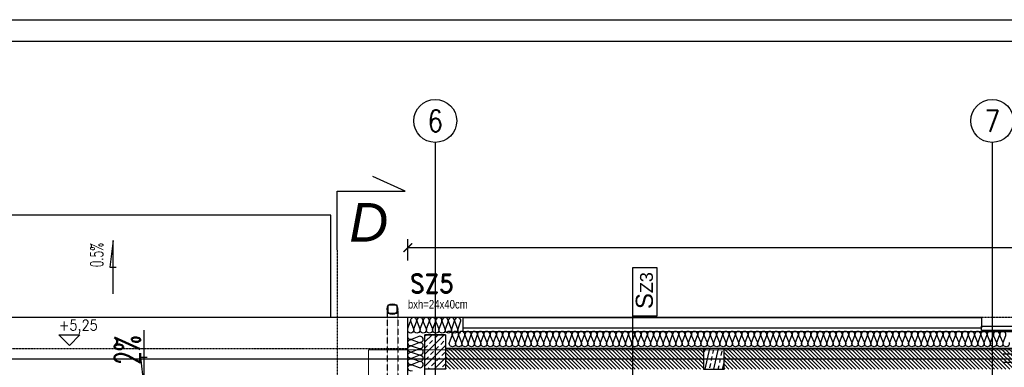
# Model space of a CAD drawing. Header units: millimetres. Extents: x 69081 to 158617, y -37521 to -9534.
# Tile 201 of 256: x 112698 to 113847, y -18659 to -18253. Entities that reach past the tile are written whole.
import ezdxf
from ezdxf.enums import TextEntityAlignment as Align

# ---------------------------------------------------------------- set-up
doc = ezdxf.new("R2010")
doc.units = ezdxf.units.MM
for name, pattern in [('DO', [0.8, 0.6, -0.1, 0, -0.1]), ('DP', [0.5, 0.3, -0.2]), ('HIDDEN', [0.375, 0.25, -0.125])]:
    doc.linetypes.add(name, pattern=pattern)
for name, color, linetype in [('0_oświetlenie', 7, 'Continuous'), ('A-----SZ', 8, 'Continuous'), ('A-BUD-MA-MATERIALY', 8, 'Continuous'), ('A-OSI', 8, 'DO'), ('A-SCI', 7, 'Continuous'), ('BA_kot', 7, 'Continuous'), ('BA_okp', 2, 'Continuous'), ('BA_okw', 1, 'DP'), ('BA_TXG', 3, 'Continuous'), ('BA_WIC', 1, 'Continuous'), ('BI_sym', 7, 'Continuous'), ('BI_szr', 8, 'Continuous'), ('BZ_WIC', 1, 'Continuous'), ('JS_DACH', 3, 'Continuous'), ('JS_OLKA KONSTR', 231, 'Continuous'), ('JS_PODCIĄGI', 1, 'DP'), ('Nadproża', 5, 'DO'), ('R-----OP', 1, 'Continuous'), ('R-----WY', 1, 'Continuous'), ('ramka', 1, 'Continuous'), ('słupy', 1, 'Continuous')]:
    doc.layers.add(name, color=color, linetype=linetype)
doc.layers.add('OPIS', color=7, linetype='Continuous', lineweight=25)
doc.layers.get('R-----WY').off()
doc.styles.add('Arial', font='l_10646.ttf')
doc.styles.add('BIKTBG', font='romand.shx', dxfattribs={"width": 0.9})
doc.styles.add('ROMANS', font='romans.shx', dxfattribs={"height": 1})
doc.styles.add('SŁAWKA', font='simplex.shx', dxfattribs={"height": 12.5})
doc.styles.add('WYM--ROMANSSHX-08', font='ROMANS.SHX', dxfattribs={"width": 0.8})
doc.dimstyles.new('ROMANSSHX-K5002508105012', dxfattribs={"dimscale": 50, "dimtxt": 0.22, "dimasz": 0.2, "dimexe": 0.2, "dimexo": 0.5, "dimgap": 0.09, "dimtad": 1, "dimdec": 3, "dimrnd": 0.5, "dimdsep": 46, "dimtxsty": 'WYM--ROMANSSHX-08', "dimblk1": 'ARCHTICK', "dimblk2": 'ARCHTICK', "dimsah": 1, "dimcen": 0.1, "dimclrd": 1, "dimclre": 1, "dimclrt": 2, "dimadec": 0, "dimazin": 0, "dimtfac": 1, "dimtdec": 3, "dimtix": 1, "dimtmove": 2, "dimatfit": 3, "dimfxl": 0.5, "dimfxlon": 1, "dimtolj": 1, "dimarcsym": 0})

# ---------------------------------------------------------------- blocks, each defined once
blk = doc.blocks.new('EKOT1')
blk.add_lwpolyline([(-35, 35), (35, 35), (0, 0)], close=True)
at = {"style": 'ROMANS', "width": 0.9}
blk.add_attdef('POZIOM', (-35, 49.6), '', height=35, dxfattribs=at)
blk = doc.blocks.new('enr')
blk.add_circle((0, 0), 0.5)
at = {"style": 'ROMANS', "width": 0.85}
blk.add_attdef('NR', text='', height=0.5, dxfattribs=at).set_placement((0, 0), align=Align.MIDDLE_CENTER)
blk = doc.blocks.new('osie')
at = {"layer": 'A-OSI'}
for p, q in [((19098.6, -41234.9), (19098.6, -42813)), ((19748.6, -41234.9), (19748.6, -43485.4)), ((16633.4, -41487.4), (20818.3, -41487.4))]:
    blk.add_line(p, q, dxfattribs=at)
at = {"layer": 'BI_sym', "xscale": 50, "yscale": 50, "zscale": 50}
for p, values in [((19098.6, -41209.9), {'NR': '6'}), ((19748.6, -41209.9), {'NR': '7'})]:
    blk.add_blockref('enr', p, dxfattribs=at).add_auto_attribs(values)
blk = doc.blocks.new('_ARCHTICK')
at = {"color": 0, "linetype": 'ByBlock', "const_width": 0.15}
blk.add_lwpolyline([(-0.5, -0.5), (0.5, 0.5)], dxfattribs=at)
blk = doc.blocks.new('*D3051')
at = {"layer": 'A-SCI', "color": 1, "lineweight": -2, "transparency": 16777216}
for p, q in [((113151.1, -18533.9), (113151.1, -18508.9)), ((114690.1, -18533.9), (114690.1, -18508.9)), ((113151.1, -18518.9), (114690.1, -18518.9))]:
    blk.add_line(p, q, dxfattribs=at)
at = {"layer": 'Defpoints', "color": 0, "lineweight": 5, "transparency": 16777216}
for p in [(114690.1, -18518.9), (114690.1, -18580.6), (113151.1, -18600.6)]:
    blk.add_point(p, dxfattribs=at)
at = {"layer": 'A-SCI', "color": 1, "lineweight": -2, "transparency": 16777216, "xscale": 10, "yscale": 10, "zscale": 10, "rotation": 180}
blk.add_blockref('_ARCHTICK', (113151.1, -18518.9), dxfattribs=at)
at = {"layer": 'A-SCI', "color": 1, "lineweight": -2, "transparency": 16777216, "xscale": 10, "yscale": 10, "zscale": 10}
blk.add_blockref('_ARCHTICK', (114690.1, -18518.9), dxfattribs=at)
at = {"layer": 'A-SCI', "color": 2, "transparency": 16777216, "insert": (113920.6, -18508.9), "char_height": 11, "attachment_point": 5, "style": 'WYM--ROMANSSHX-08'}
blk.add_mtext('\\A1;1539', dxfattribs=at)
blk = doc.blocks.new('A$C04435ce7')
at = {"layer": 'BI_szr'}
h = blk.add_hatch(dxfattribs=at)
h.set_pattern_fill('BIK_ZELBET', color=256, scale=5, style=0)
h.set_pattern_definition([(45, (3974.092, -13331.315), (-7.071068, 7.071068), []), (45, (3981.163, -13331.315), (-7.071068, 7.071068), [5, -3.5])])
h.paths.add_polyline_path([(2487.1, 2694.4), (2511.1, 2694.4), (2511.1, 2654.4), (2487.1, 2654.4)])
h = blk.add_hatch(dxfattribs=at)
h.set_pattern_fill('BIK_ZELBET', color=256, scale=5, angle=32, style=0)
h.set_pattern_definition([(77, (2830.602, 2673.061), (-9.7437, 2.2495), []), (77, (2836.599, 2676.808), (-9.7437, 2.2495), [5, -3.5])])
h.paths.add_polyline_path([(2812.1, 2654.4), (2836.1, 2654.4), (2836.1, 2678.4), (2812.1, 2678.4)])
at = {"layer": 'Nadproża', "ltscale": 0.75}
for p, q in [((3311.6, 2671.7), (3161.6, 2671.7)), ((3311.6, 2662.2), (3161.6, 2662.2))]:
    blk.add_line(p, q, dxfattribs=at)
at = {"layer": 'słupy', "color": 4}
for points in [[(2487.1, 2694.4), (2511.1, 2694.4), (2511.1, 2654.4), (2487.1, 2654.4)], [(2812.1, 2654.4), (2836.1, 2654.4), (2836.1, 2678.4), (2812.1, 2678.4)]]:
    blk.add_lwpolyline(points, close=True, dxfattribs=at)
at = {"layer": 'BA_TXG', "style": 'BIKTBG', "width": 0.9}
blk.add_text('SZ5', height=22, rotation=0, dxfattribs=at).set_placement((2495.1, 2743), align=Align.CENTER)
at = {"layer": 'OPIS', "insert": (2537, 2735), "char_height": 10, "width": 174.366, "attachment_point": 3, "style": 'WYM--ROMANSSHX-08'}
blk.add_mtext('{\\fArial|b0|i0|c238|p34;bxh=24x40cm}', dxfattribs=at)
blk = doc.blocks.new('PRZEKROJE')
at = {"layer": 'R-----OP', "color": 4}
for p, q in [((19888.7, -32448.3), (19851, -32431)), ((19809.2, -32516.5), (19809.2, -32448.3)), ((19809.2, -32448.3), (19888.7, -32448.3))]:
    blk.add_line(p, q, dxfattribs=at)
at = {"layer": 'R-----OP', "color": 121, "linetype": 'DP'}
blk.add_line((19809.2, -32516.5), (19809.2, -34819.4), dxfattribs=at)
at = {"layer": 'R-----OP', "insert": (19886.4, -32484.6), "char_height": 45, "width": 62.982, "attachment_point": 6, "style": 'SŁAWKA'}
blk.add_mtext('\\pxql;{\\fArial|b0|i1|c238|p34;D}', dxfattribs=at)
blk = doc.blocks.new('*U2991')
for points in [[(0, 0), (0, 837), (900, 837), (900, 0)], [(30, 5), (30, 832), (895, 832), (895, 5)]]:
    blk.add_lwpolyline(points, close=True)

msp = doc.modelspace()

# ---------------------------------------------------------------- hatches: boundary and pattern name
at = {"layer": 'A-----SZ'}
h = msp.add_hatch(dxfattribs=at)
h.set_pattern_fill('ANSI31', color=256, angle=270.0000002)
h.set_pattern_definition([(315, (133450.083, 11015.9974), (2.24506402, 2.24506404), [])])
h.paths.add_polyline_path([(113496.1814, -18636.5849), (113496.1814, -18660.5849), (113195.1814, -18660.5849), (113195.1814, -18636.5849)])
h = msp.add_hatch(dxfattribs=at)
h.set_pattern_fill('ANSI31', color=256, angle=270.0000002)
h.set_pattern_definition([(315, (133775.083, 11015.9974), (2.24506402, 2.24506404), [])])
h.paths.add_polyline_path([(113860.6814, -18636.5849), (113860.6814, -18660.5849), (113520.1814, -18660.5849), (113520.1814, -18636.5849)])

# ---------------------------------------------------------------- linework, layer by layer
at = {"layer": '0_oświetlenie', "color": 7, "lineweight": 5, "elevation": 1}
msp.add_lwpolyline([(111353.9326, -21359.284), (114660.1136, -21359.284), (114644.1136, -18638.284), (113105.1136, -18638.284), (113105.1136, -19854.284), (112602.3789, -19854.284), (112319.9319, -18630.8715), (110820.3763, -18977.0712), (111353.9326, -21359.284)], dxfattribs=at)
at = {"layer": 'A-BUD-MA-MATERIALY'}
for points in [[(113213.1415, -18618.5943, -0.523508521), (113209.7031, -18613.6352), (113212.7298, -18605.5526, 1.472588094), (113205.9056, -18605.685), (113209.1842, -18613.5028, -1.472588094), (113202.3599, -18613.6352), (113205.3867, -18605.5526, 1.472588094), (113198.5624, -18605.685), (113201.841, -18613.5028, -1.472588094), (113195.0168, -18613.6352), (113198.0435, -18605.5526, 1.472588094), (113191.2192, -18605.685), (113194.4979, -18613.5028, -1.472588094), (113187.6736, -18613.6352), (113190.7004, -18605.5526, 1.472588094), (113183.8761, -18605.685), (113187.1547, -18613.5028, -1.472588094), (113180.3305, -18613.6352), (113183.3572, -18605.5526, 1.472588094), (113176.5329, -18605.685), (113179.8116, -18613.5028, -1.472588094), (113172.9873, -18613.6352), (113176.0141, -18605.5526, 1.472588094), (113169.1898, -18605.685), (113172.4684, -18613.5028, -1.472588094), (113165.6442, -18613.6352), (113168.6709, -18605.5526, 1.472588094), (113161.8466, -18605.685), (113165.1253, -18613.5028, -1.472588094), (113158.301, -18613.6352), (113161.3278, -18605.5526, 1.472588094), (113154.5035, -18605.685), (113157.7821, -18613.5028, -0.9629424), (113151.1271, -18616.5941, -0.9629424)], [(113151.1415, -18613.1449), (113153.9846, -18605.5526, 0.089818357), (113154.2178, -18604.265)], [(113156.2323, -18662.6245, -1.472588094), (113156.1, -18655.8003), (113164.1825, -18658.827, 1.472588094), (113164.0502, -18652.0027), (113156.2323, -18655.2814, -1.472588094), (113156.1, -18648.4571), (113164.1825, -18651.4838, 1.472588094), (113164.0502, -18644.6596), (113156.2323, -18647.9382, -1.472588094), (113156.1, -18641.114), (113164.1825, -18644.1407, 1.472588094), (113164.0502, -18637.3164), (113156.2323, -18640.5951, -1.472588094), (113156.1, -18633.7708), (113164.1825, -18636.7975, 1.472588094), (113164.0502, -18629.9733), (113156.2323, -18633.2519, -1.472588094), (113156.1, -18626.4277), (113164.1825, -18629.4544, 1.472588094), (113164.0502, -18622.6301), (113156.2323, -18625.9088, -0.551679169), (113151.1451, -18622.3444)], [(113350.0752, -18634.5943, -0.523508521), (113346.6368, -18629.6352), (113349.6635, -18621.5526, 1.472588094), (113342.8393, -18621.685), (113346.1179, -18629.5028, -1.472588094), (113339.2936, -18629.6352), (113342.3204, -18621.5526, 1.472588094), (113335.4961, -18621.685), (113338.7748, -18629.5028, -1.472588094), (113331.9505, -18629.6352), (113334.9772, -18621.5526, 1.472588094), (113328.153, -18621.685), (113331.4316, -18629.5028, -1.472588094), (113324.6073, -18629.6352), (113327.6341, -18621.5526, 1.472588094), (113320.8098, -18621.685), (113324.0885, -18629.5028, -1.472588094), (113317.2642, -18629.6352), (113320.2909, -18621.5526, 1.472588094), (113313.4667, -18621.685), (113316.7453, -18629.5028, -1.472588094), (113309.921, -18629.6352), (113312.9478, -18621.5526, 1.472588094), (113306.1235, -18621.685), (113309.4022, -18629.5028, -1.472588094), (113302.5779, -18629.6352), (113305.6046, -18621.5526, 1.472588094), (113298.7804, -18621.685), (113302.059, -18629.5028, -1.472588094), (113295.2347, -18629.6352), (113298.2615, -18621.5526, 1.472588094), (113291.4372, -18621.685), (113294.7159, -18629.5028, -1.472588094), (113287.8916, -18629.6352), (113290.9183, -18621.5526, 1.472588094), (113284.0941, -18621.685), (113287.3727, -18629.5028, -1.472588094), (113280.5484, -18629.6352), (113283.5752, -18621.5526, 1.472588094), (113276.7509, -18621.685), (113280.0296, -18629.5028, -1.472588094), (113273.2053, -18629.6352), (113276.232, -18621.5526, 1.472588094), (113269.4078, -18621.685), (113272.6864, -18629.5028, -1.472588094), (113265.8621, -18629.6352), (113268.8889, -18621.5526, 1.472588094), (113262.0646, -18621.685), (113265.3432, -18629.5028, -1.472588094), (113258.519, -18629.6352), (113261.5457, -18621.5526, 1.472588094), (113254.7214, -18621.685), (113258.0001, -18629.5028, -1.472588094), (113251.1758, -18629.6352), (113254.2026, -18621.5526, 1.472588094), (113247.3783, -18621.685), (113250.6569, -18629.5028, -1.472588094), (113243.8327, -18629.6352), (113246.8594, -18621.5526, 1.472588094), (113240.0351, -18621.685), (113243.3138, -18629.5028, -1.472588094), (113236.4895, -18629.6352), (113239.5163, -18621.5526, 1.472588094), (113232.692, -18621.685), (113235.9706, -18629.5028, -1.472588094), (113229.1464, -18629.6352), (113232.1731, -18621.5526, 1.472588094), (113225.3488, -18621.685), (113228.6275, -18629.5028, -1.472588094), (113221.8032, -18629.6352), (113224.83, -18621.5526, 1.472588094), (113218.0057, -18621.685), (113221.2843, -18629.5028, -1.472588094), (113214.4601, -18629.6352), (113217.4868, -18621.5526, 1.472588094), (113210.6625, -18621.685), (113213.9412, -18629.5028, -1.472588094), (113207.1169, -18629.6352), (113210.1437, -18621.5526, 1.472588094), (113203.3194, -18621.685), (113206.598, -18629.5028, -1.472588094), (113199.7738, -18629.6352), (113202.8005, -18621.5526, 0.768789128), (113197.0178, -18617.4393, 0.768789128)], [(113416.1636, -18634.5943, -0.523508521), (113412.7252, -18629.6352), (113415.7519, -18621.5526, 1.472588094), (113408.9276, -18621.685), (113412.2063, -18629.5028, -1.472588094), (113405.382, -18629.6352), (113408.4088, -18621.5526, 1.472588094), (113401.5845, -18621.685), (113404.8631, -18629.5028, -1.472588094), (113398.0389, -18629.6352), (113401.0656, -18621.5526, 1.472588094), (113394.2413, -18621.685), (113397.52, -18629.5028, -1.472588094), (113390.6957, -18629.6352), (113393.7224, -18621.5526, 1.472588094), (113386.8982, -18621.685), (113390.1768, -18629.5028, -1.472588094), (113383.3526, -18629.6352), (113386.3793, -18621.5526, 1.472588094), (113379.555, -18621.685), (113382.8337, -18629.5028, -1.472588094), (113376.0094, -18629.6352), (113379.0361, -18621.5526, 1.472588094), (113372.2119, -18621.685), (113375.4905, -18629.5028, -1.472588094), (113368.6663, -18629.6352), (113371.693, -18621.5526, 1.472588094), (113364.8687, -18621.685), (113368.1474, -18629.5028, -1.472588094), (113361.3231, -18629.6352), (113364.3498, -18621.5526, 1.472588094), (113357.5256, -18621.685), (113360.8042, -18629.5028, -1.472588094), (113353.9799, -18629.6352), (113357.0067, -18621.5526, 1.472588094), (113350.1824, -18621.685), (113353.4611, -18629.5028, -1.472588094), (113346.6368, -18629.6352), (113349.6635, -18621.5526, 1.472588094), (113342.8393, -18621.685), (113346.1179, -18629.5028, -1.472588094), (113339.2936, -18629.6352), (113342.3204, -18621.5526, 1.472588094), (113335.4961, -18621.685), (113338.7748, -18629.5028, -1.472588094), (113331.9505, -18629.6352), (113334.9772, -18621.5526, 1.472588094), (113328.153, -18621.685), (113331.4316, -18629.5028, -1.472588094), (113324.6073, -18629.6352), (113327.6341, -18621.5526, 1.472588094), (113320.8098, -18621.685), (113324.0885, -18629.5028, -1.472588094), (113317.2642, -18629.6352), (113320.2909, -18621.5526, 1.472588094), (113313.4667, -18621.685), (113316.7453, -18629.5028, -1.472588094), (113309.921, -18629.6352), (113312.9478, -18621.5526, 1.472588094), (113306.1235, -18621.685), (113309.4022, -18629.5028, -1.472588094), (113302.5779, -18629.6352), (113305.6046, -18621.5526, 1.472588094), (113298.7804, -18621.685), (113302.059, -18629.5028, -1.472588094), (113295.2347, -18629.6352), (113298.2615, -18621.5526, 1.472588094), (113291.4372, -18621.685), (113294.7159, -18629.5028, -1.472588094), (113287.8916, -18629.6352), (113290.9183, -18621.5526, 1.472588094), (113284.0941, -18621.685), (113287.3727, -18629.5028, -1.472588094), (113280.5484, -18629.6352), (113283.5752, -18621.5526, 1.472588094), (113276.7509, -18621.685), (113280.0296, -18629.5028, -1.472588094), (113273.2053, -18629.6352), (113276.232, -18621.5526, 1.472588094), (113269.4078, -18621.685), (113272.6864, -18629.5028, -1.472588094), (113265.8621, -18629.6352), (113268.8889, -18621.5526, 0.768789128), (113263.1061, -18617.4393, 0.768789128)], [(113563.0266, -18634.5943, -0.523508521), (113559.5882, -18629.6352), (113562.6149, -18621.5526, 1.472588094), (113555.7907, -18621.685), (113559.0693, -18629.5028, -1.472588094), (113552.245, -18629.6352), (113555.2718, -18621.5526, 1.472588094), (113548.4475, -18621.685), (113551.7262, -18629.5028, -1.472588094), (113544.9019, -18629.6352), (113547.9286, -18621.5526, 1.472588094), (113541.1044, -18621.685), (113544.383, -18629.5028, -1.472588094), (113537.5587, -18629.6352), (113540.5855, -18621.5526, 1.472588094), (113533.7612, -18621.685), (113537.0399, -18629.5028, -1.472588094), (113530.2156, -18629.6352), (113533.2423, -18621.5526, 1.472588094), (113526.4181, -18621.685), (113529.6967, -18629.5028, -1.472588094), (113522.8724, -18629.6352), (113525.8992, -18621.5526, 1.472588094), (113519.0749, -18621.685), (113522.3536, -18629.5028, -1.472588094), (113515.5293, -18629.6352), (113518.556, -18621.5526, 1.472588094), (113511.7318, -18621.685), (113515.0104, -18629.5028, -1.472588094), (113508.1861, -18629.6352), (113511.2129, -18621.5526, 1.472588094), (113504.3886, -18621.685), (113507.6673, -18629.5028, -1.472588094), (113500.843, -18629.6352), (113503.8697, -18621.5526, 1.472588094), (113497.0455, -18621.685), (113500.3241, -18629.5028, -1.472588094), (113493.4998, -18629.6352), (113496.5266, -18621.5526, 1.472588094), (113489.7023, -18621.685), (113492.981, -18629.5028, -1.472588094), (113486.1567, -18629.6352), (113489.1834, -18621.5526, 1.472588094), (113482.3592, -18621.685), (113485.6378, -18629.5028, -1.472588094), (113478.8135, -18629.6352), (113481.8403, -18621.5526, 1.472588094), (113475.016, -18621.685), (113478.2946, -18629.5028, -1.472588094), (113471.4704, -18629.6352), (113474.4971, -18621.5526, 1.472588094), (113467.6728, -18621.685), (113470.9515, -18629.5028, -1.472588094), (113464.1272, -18629.6352), (113467.154, -18621.5526, 1.472588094), (113460.3297, -18621.685), (113463.6083, -18629.5028, -1.472588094), (113456.7841, -18629.6352), (113459.8108, -18621.5526, 1.472588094), (113452.9865, -18621.685), (113456.2652, -18629.5028, -1.472588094), (113449.4409, -18629.6352), (113452.4677, -18621.5526, 1.472588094), (113445.6434, -18621.685), (113448.922, -18629.5028, -1.472588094), (113442.0978, -18629.6352), (113445.1245, -18621.5526, 1.472588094), (113438.3002, -18621.685), (113441.5789, -18629.5028, -1.472588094), (113434.7546, -18629.6352), (113437.7814, -18621.5526, 1.472588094), (113430.9571, -18621.685), (113434.2357, -18629.5028, -1.472588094), (113427.4115, -18629.6352), (113430.4382, -18621.5526, 1.472588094), (113423.6139, -18621.685), (113426.8926, -18629.5028, -1.472588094), (113420.0683, -18629.6352), (113423.0951, -18621.5526, 1.472588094), (113416.2708, -18621.685), (113419.5494, -18629.5028, -1.472588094), (113412.7252, -18629.6352), (113415.7519, -18621.5526, 0.768789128), (113409.9692, -18617.4393, 0.768789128)], [(113709.8896, -18634.5943, -0.523508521), (113706.4512, -18629.6352), (113709.478, -18621.5526, 1.472588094), (113702.6537, -18621.685), (113705.9324, -18629.5028, -1.472588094), (113699.1081, -18629.6352), (113702.1348, -18621.5526, 1.472588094), (113695.3106, -18621.685), (113698.5892, -18629.5028, -1.472588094), (113691.7649, -18629.6352), (113694.7917, -18621.5526, 1.472588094), (113687.9674, -18621.685), (113691.246, -18629.5028, -1.472588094), (113684.4218, -18629.6352), (113687.4485, -18621.5526, 1.472588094), (113680.6242, -18621.685), (113683.9029, -18629.5028, -1.472588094), (113677.0786, -18629.6352), (113680.1054, -18621.5526, 1.472588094), (113673.2811, -18621.685), (113676.5597, -18629.5028, -1.472588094), (113669.7355, -18629.6352), (113672.7622, -18621.5526, 1.472588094), (113665.9379, -18621.685), (113669.2166, -18629.5028, -1.472588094), (113662.3923, -18629.6352), (113665.4191, -18621.5526, 1.472588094), (113658.5948, -18621.685), (113661.8734, -18629.5028, -1.472588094), (113655.0492, -18629.6352), (113658.0759, -18621.5526, 1.472588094), (113651.2516, -18621.685), (113654.5303, -18629.5028, -1.472588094), (113647.706, -18629.6352), (113650.7328, -18621.5526, 1.472588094), (113643.9085, -18621.685), (113647.1871, -18629.5028, -1.472588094), (113640.3629, -18629.6352), (113643.3896, -18621.5526, 1.472588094), (113636.5653, -18621.685), (113639.844, -18629.5028, -1.472588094), (113633.0197, -18629.6352), (113636.0465, -18621.5526, 1.472588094), (113629.2222, -18621.685), (113632.5008, -18629.5028, -1.472588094), (113625.6766, -18629.6352), (113628.7033, -18621.5526, 1.472588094), (113621.879, -18621.685), (113625.1577, -18629.5028, -1.472588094), (113618.3334, -18629.6352), (113621.3602, -18621.5526, 1.472588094), (113614.5359, -18621.685), (113617.8145, -18629.5028, -1.472588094), (113610.9903, -18629.6352), (113614.017, -18621.5526, 1.472588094), (113607.1927, -18621.685), (113610.4714, -18629.5028, -1.472588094), (113603.6471, -18629.6352), (113606.6738, -18621.5526, 1.472588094), (113599.8496, -18621.685), (113603.1282, -18629.5028, -1.472588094), (113596.304, -18629.6352), (113599.3307, -18621.5526, 1.472588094), (113592.5064, -18621.685), (113595.7851, -18629.5028, -1.472588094), (113588.9608, -18629.6352), (113591.9875, -18621.5526, 1.472588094), (113585.1633, -18621.685), (113588.4419, -18629.5028, -1.472588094), (113581.6177, -18629.6352), (113584.6444, -18621.5526, 1.472588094), (113577.8201, -18621.685), (113581.0988, -18629.5028, -1.472588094), (113574.2745, -18629.6352), (113577.3012, -18621.5526, 1.472588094), (113570.477, -18621.685), (113573.7556, -18629.5028, -1.472588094), (113566.9314, -18629.6352), (113569.9581, -18621.5526, 1.472588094), (113563.1338, -18621.685), (113566.4125, -18629.5028, -1.472588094), (113559.5882, -18629.6352), (113562.6149, -18621.5526, 0.768789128), (113556.8322, -18617.4393, 0.768789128)], [(113852.7954, -18629.5028, -1.472588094), (113845.9711, -18629.6352), (113848.9979, -18621.5526, 1.472588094), (113842.1736, -18621.685), (113845.4522, -18629.5028, -1.472588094), (113838.628, -18629.6352), (113841.6547, -18621.5526, 1.472588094), (113834.8304, -18621.685), (113838.1091, -18629.5028, -1.472588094), (113831.2848, -18629.6352), (113834.3116, -18621.5526, 1.472588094), (113827.4873, -18621.685), (113830.7659, -18629.5028, -1.472588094), (113823.9417, -18629.6352), (113826.9684, -18621.5526, 1.472588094), (113820.1441, -18621.685), (113823.4228, -18629.5028, -1.472588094), (113816.5985, -18629.6352), (113819.6253, -18621.5526, 1.472588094), (113812.801, -18621.685), (113816.0796, -18629.5028, -1.472588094), (113809.2554, -18629.6352), (113812.2821, -18621.5526, 1.472588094), (113805.4578, -18621.685), (113808.7365, -18629.5028, -1.472588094), (113801.9122, -18629.6352), (113804.9389, -18621.5526, 1.472588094), (113798.1147, -18621.685), (113801.3933, -18629.5028, -1.472588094), (113794.5691, -18629.6352), (113797.5958, -18621.5526, 1.472588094), (113790.7715, -18621.685), (113794.0502, -18629.5028, -1.472588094), (113787.2259, -18629.6352), (113790.2526, -18621.5526, 1.472588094), (113783.4284, -18621.685), (113786.707, -18629.5028, -1.472588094), (113779.8828, -18629.6352), (113782.9095, -18621.5526, 1.472588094), (113776.0852, -18621.685), (113779.3639, -18629.5028, -1.472588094), (113772.5396, -18629.6352), (113775.5663, -18621.5526, 1.472588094), (113768.7421, -18621.685), (113772.0207, -18629.5028, -1.472588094), (113765.1964, -18629.6352), (113768.2232, -18621.5526, 1.472588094), (113761.3989, -18621.685), (113764.6776, -18629.5028, -1.472588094), (113757.8533, -18629.6352), (113760.88, -18621.5526, 1.472588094), (113754.0558, -18621.685), (113757.3344, -18629.5028, -1.472588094), (113750.5101, -18629.6352), (113753.5369, -18621.5526, 1.472588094), (113746.7126, -18621.685), (113749.9913, -18629.5028, -1.472588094), (113743.167, -18629.6352), (113746.1937, -18621.5526, 1.472588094), (113739.3695, -18621.685), (113742.6481, -18629.5028, -1.472588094), (113735.8238, -18629.6352), (113738.8506, -18621.5526, 1.472588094), (113732.0263, -18621.685), (113735.305, -18629.5028, -1.472588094), (113728.4807, -18629.6352), (113731.5074, -18621.5526, 1.472588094), (113724.6832, -18621.685), (113727.9618, -18629.5028, -1.472588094), (113721.1375, -18629.6352), (113724.1643, -18621.5526, 1.472588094), (113717.34, -18621.685), (113720.6187, -18629.5028, -1.472588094), (113713.7944, -18629.6352), (113716.8211, -18621.5526, 1.472588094), (113709.9969, -18621.685), (113713.2755, -18629.5028, -1.472588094), (113706.4512, -18629.6352), (113709.478, -18621.5526, 0.768789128), (113703.6952, -18617.4393, 0.768789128)]]:
    msp.add_lwpolyline(points, format="xyb", dxfattribs=at)
at = {"layer": 'A-SCI', "color": 4}
for p, q in [((113215.1415, -18600.5941), (113151.1415, -18600.5941)), ((113215.1415, -18600.5941), (113820.6415, -18600.5941)), ((113195.1415, -18620.5941), (113171.1415, -18620.5941)), ((113195.1415, -18620.5941), (113195.1415, -18636.5941)), ((113215.1415, -18616.5941), (113862.6415, -18616.5941)), ((113860.6415, -18636.5941), (113195.1415, -18636.5941))]:
    msp.add_line(p, q, dxfattribs=at)
at = {"layer": 'A-SCI', "color": 1}
msp.add_line((114626.1415, -18615.5941), (113821.1415, -18615.5941), dxfattribs=at)
at = {"layer": 'A-SCI', "color": 4}
for points in [[(113163.1415, -18746.9817), (113163.1415, -18748.9817), (113151.1415, -18748.9817), (113151.1415, -18600.5941)], [(113215.1415, -18600.5941), (113215.1415, -18616.5941)], [(113215.1415, -18612.5941), (113821.1415, -18612.5941), (113821.1415, -18600.5941), (113215.1415, -18600.5941)], [(113820.6415, -18600.5941), (113820.6415, -18612.5941)], [(113171.1415, -18746.9817), (113171.1415, -18746.9817), (113171.1415, -18620.5941)]]:
    msp.add_lwpolyline(points, dxfattribs=at)
at = {"layer": 'A-SCI', "color": 1}
msp.add_lwpolyline([(113820.6415, -18615.5941), (113820.6415, -18610.5941), (113862.6415, -18610.5941), (113862.6415, -18615.5941), (113820.6415, -18615.5941)], dxfattribs=at)
at = {"layer": 'BA_okp'}
msp.add_lwpolyline([(113061.1415, -18600.5941), (113061.1415, -18481.0941), (112511.3915, -18481.0941), (112511.3915, -18600.5941)], dxfattribs=at)
at = {"layer": 'BA_okw'}
msp.add_lwpolyline([(112375.9823, -18636.5941), (113151.1415, -18636.5941)], dxfattribs=at)
at = {"layer": 'BA_WIC'}
msp.add_line((113413.2716, -18598.6498), (113413.2716, -18675.8021), dxfattribs=at)
msp.add_lwpolyline([(113442.0895, -18598.6498), (113442.0895, -18542.4714), (113413.2716, -18542.4714), (113413.2716, -18598.6498)], close=True, dxfattribs=at)
at = {"layer": 'BZ_WIC'}
msp.add_lwpolyline([(113151.1415, -18600.5941), (112367.6711, -18600.5941)], dxfattribs=at)
at = {"layer": 'JS_DACH', "linetype": 'HIDDEN'}
for points in [[(113126.8665, -18590.5941), (113126.8665, -18683.9712)], [(113139.3665, -18590.5941), (113139.3665, -18683.9712)]]:
    msp.add_lwpolyline(points, dxfattribs=at)
at = {"layer": 'JS_DACH'}
msp.add_lwpolyline([(113138.1165, -18585.5941), (113138.1165, -18595.5941), (113128.1165, -18595.5941), (113128.1165, -18585.5941)], close=True, dxfattribs=at)
msp.add_circle((113133.1165, -18590.5941), 6.25, dxfattribs=at)
at = {"layer": 'JS_PODCIĄGI', "lineweight": -3}
for p, q in [((113215.1415, -18580.5941), (113215.1415, -18580.5941)), ((114626.1415, -18600.5941), (113215.1415, -18600.5941)), ((114626.1415, -18600.5941), (113215.1415, -18600.5941)), ((113215.1415, -18612.5941), (113820.6415, -18612.5941))]:
    msp.add_line(p, q, dxfattribs=at)
at = {"layer": 'R-----OP', "color": 7}
for points in [[(112807.0916, -18572.9915), (112807.0916, -18510.4915), (112803.3416, -18541.7415), (112810.8416, -18541.7415)], [(112843.1831, -18615.327), (112843.1831, -18677.827), (112839.4331, -18646.577), (112846.9331, -18646.577)]]:
    msp.add_lwpolyline(points, dxfattribs=at)

# ---------------------------------------------------------------- block references
at = {"layer": 'A-SCI', "color": 4}
msp.add_blockref('osie', (94084.5456, 22838.835), dxfattribs=at)
at = {"layer": 'BA_kot', "xscale": 0.3499999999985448, "yscale": 0.3499999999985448, "zscale": 0.3499999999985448}
msp.add_blockref('EKOT1', (112756.1296, -18632.9422), dxfattribs=at).add_auto_attribs({'POZIOM': '+5,25'})
at = {"layer": 'JS_OLKA KONSTR'}
msp.add_blockref('A$C04435ce7', (110684.0499, -21314.9635), dxfattribs=at)
at = {"layer": 'R-----WY'}
msp.add_blockref('PRZEKROJE', (93259.4635, 13995.1786), dxfattribs=at)
at = {"layer": 'ramka', "ltscale": 0.01, "xscale": 5, "yscale": 5, "zscale": 5}
msp.add_blockref('*U2991', (110571.8456, -22437.8823), dxfattribs=at)

# ---------------------------------------------------------------- texts
at = {"layer": 'R-----OP', "rotation": 90}
for s, insert, char_height, width, attachment_point, style in [('{\\W0.6;\\C2;0.5%}', (112780.6211, -18541.8342), 15, 37.088784, 1, 'ROMANS'), ('\\pxql;{\\fArial|b0|i0|c238|p34;\\H1.6x;S\\H0.75x;Z3}', (113417.0936, -18590.5906), 12.5, 45.544203, 1, 'Arial'), ('{\\W0.6;\\C2;2%}', (112808.8629, -18621.2746), 30, 74.177567, 3, 'ROMANS')]:
    msp.add_mtext(s, dxfattribs=dict(at, insert=insert, char_height=char_height, width=width, attachment_point=attachment_point, style=style))

# ---------------------------------------------------------------- dimensions: what is measured, and where the dimension line sits
at = {"layer": 'A-SCI', "color": 4}
dim = msp.add_linear_dim(base=(114690.1415, -18518.8695), p1=(113151.1415, -18600.5941), p2=(114690.1415, -18580.5941), dimstyle='ROMANSSHX-K5002508105012', override={"dimfxl": 0.3}, dxfattribs=at)
dim.commit()
dim.dimension.update_dxf_attribs({"geometry": '*D3051', "text_midpoint": (113920.6415, -18508.8695)})

doc.saveas('drawing.dxf')
